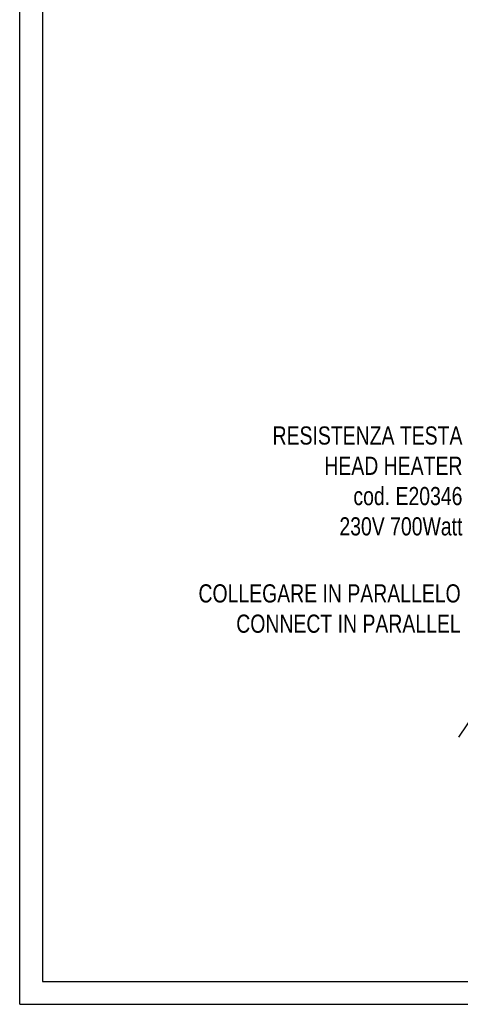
# Model space of a CAD drawing. Extents: x 0 to 1189, y 0 to 841.
# Tile 1 of 77: x 0 to 97, y 0 to 217. Entities that reach past the tile are written whole.
import ezdxf

# ---------------------------------------------------------------- set-up
doc = ezdxf.new("R2010")
doc.units = 0
doc.header["$LTSCALE"] = 65.395
doc.linetypes.add('CENTER', pattern=[0.6, 0.375, -0.075, 0.075, -0.075])
doc.layers.get('0').update_dxf_attribs({"linetype": 'CONTINUOUS'})
doc.layers.add('connessioni_resistenze_c0_BL8', color=7, linetype='CONTINUOUS')
doc.styles.get("Standard").update_dxf_attribs({"font": 'txt', "width": 0.8})

# ---------------------------------------------------------------- blocks, each defined once
blk = doc.blocks.new('A0_BL15', base_point=(594.5, 420.5))
at = {"color": 7, "linetype": 'CONTINUOUS'}
for p, q in [((0, 0), (0, 841)), ((5, 836), (5, 5)), ((5, 5), (1184, 5)), ((0, 0), (1189, 0))]:
    blk.add_line(p, q, dxfattribs=at)
blk = doc.blocks.new('CONNESSIONI_RESISTENZE_C0_BL8', base_point=(132.27, 184.91))
at = {"layer": 'connessioni_resistenze_c0_BL8', "color": 40, "linetype": 'CENTER'}
blk.add_line((102.36, 67.21), (96.71, 58.85), dxfattribs=at)
at = {"layer": 'connessioni_resistenze_c0_BL8', "color": 7, "linetype": 'CONTINUOUS', "char_height": 4, "attachment_point": 3}
for s, insert, width in [('RESISTENZA TESTA\\PHEAD HEATER\\Pcod. E20346\\P230V 700Watt', (97.59, 127.26), 76.5714), ('COLLEGARE IN PARALLELO\\PCONNECT IN PARALLEL', (97.2, 92.49), 100)]:
    blk.add_mtext(s, dxfattribs=dict(at, insert=insert, width=width))

msp = doc.modelspace()

# ---------------------------------------------------------------- linework, layer by layer
at = {"color": 7, "linetype": 'CONTINUOUS'}
for q in [(0, 841), (1189, 0)]:
    msp.add_line((0, 0), q, dxfattribs=at)

# ---------------------------------------------------------------- block references
at = {"color": 2, "linetype": 'CONTINUOUS'}
msp.add_blockref('A0_BL15', (594.5, 420.5), dxfattribs=at)
at = {"layer": 'connessioni_resistenze_c0_BL8'}
msp.add_blockref('CONNESSIONI_RESISTENZE_C0_BL8', (132.267, 184.912), dxfattribs=at)

doc.saveas('drawing.dxf')
